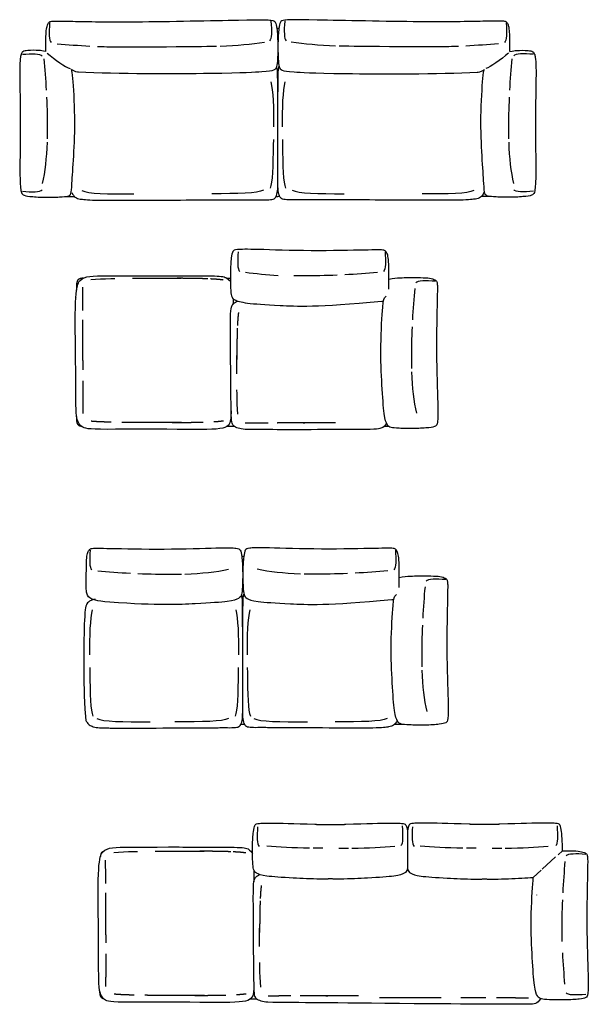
# Model space of a CAD drawing. Header units: millimetres. Extents: x -175 to 550, y -219 to 1321.
# Tile 11 of 11: x 166 to 550, y 655 to 1320. Entities that reach past the tile are written whole.
import ezdxf

# ---------------------------------------------------------------- set-up
doc = ezdxf.new("R2010")
doc.units = ezdxf.units.MM
doc.layers.get('0').update_dxf_attribs({"true_color": 0x000000})

msp = doc.modelspace()

# ---------------------------------------------------------------- linework, layer by layer
at = {"linetype": 'Continuous'}
for p, q in [((214.59, 1144.21), (217.76, 1144.45)), ((217.76, 1144.45), (221.07, 1144.62)), ((221.07, 1144.62), (224.51, 1144.74)), ((224.51, 1144.74), (228.04, 1144.83)), ((228.04, 1144.83), (230.7, 1144.88)), ((209.1, 1135.19), (209.09, 1138.98)), ((209.13, 1131.39), (209.1, 1135.19)), ((209.14, 1127.59), (209.13, 1131.39)), ((209.16, 1123.78), (209.14, 1127.59)), ((313.07, 1129.3), (313.78, 1129.64)), ((209.16, 1123.3), (209.16, 1123.78)), ((313.01, 1089.39), (313.01, 1092.96)), ((313.02, 1085.65), (313.01, 1089.39)), ((313.04, 1081.9), (313.02, 1085.65)), ((313.06, 1080.57), (313.04, 1081.9)), ((313.23, 1067.05), (313.18, 1069.76)), ((313.32, 1063.43), (313.23, 1067.05)), ((313.44, 1059.91), (313.32, 1063.43)), ((313.61, 1056.52), (313.44, 1059.91)), ((313.84, 1053.28), (313.61, 1056.52)), ((311.43, 1045.01), (306.56, 1045.01)), ((317.79, 957.17), (316.42, 957.17)), ((318.43, 843.63), (315.78, 843.63)), ((224.52, 748.22), (224.51, 752.01)), ((230.01, 757.25), (233.18, 757.48)), ((233.18, 757.48), (236.49, 757.65)), ((236.49, 757.65), (239.93, 757.78)), ((239.93, 757.78), (243.47, 757.87)), ((243.47, 757.87), (246.12, 757.92)), ((322.61, 758.03), (323.67, 758.03)), ((224.55, 744.43), (224.52, 748.22)), ((224.57, 740.62), (224.55, 744.43)), ((224.58, 736.82), (224.57, 740.62)), ((224.58, 736.34), (224.58, 736.82)), ((328.44, 702.43), (328.43, 706)), ((328.45, 698.68), (328.44, 702.43)), ((328.47, 694.94), (328.45, 698.68)), ((328.48, 693.6), (328.47, 694.94)), ((328.65, 680.08), (328.6, 682.8)), ((328.74, 676.47), (328.65, 680.08)), ((328.86, 672.95), (328.74, 676.47)), ((329.03, 669.56), (328.86, 672.95)), ((329.26, 666.31), (329.03, 669.56)), ((223.32, 658.25), (223.11, 658.32)), ((326.85, 658.05), (321.98, 658.05))]:
    msp.add_line(p, q, dxfattribs=at)
for points in [[(209.33, 1145.03), (209.05, 1145.03), (208.94, 1145.02), (208.82, 1145.02), (208.71, 1145.01), (208.59, 1145.01), (208.47, 1145), (208.35, 1144.99), (208.22, 1144.97), (208.1, 1144.96), (207.98, 1144.94), (207.85, 1144.92), (207.72, 1144.89), (207.6, 1144.86), (207.47, 1144.83), (207.35, 1144.8), (207.35, 1144.8), (207.22, 1144.76), (207.1, 1144.72), (206.98, 1144.68), (206.86, 1144.63), (206.74, 1144.58), (206.62, 1144.52), (206.51, 1144.46), (206.4, 1144.39), (206.29, 1144.33), (206.19, 1144.25), (206.09, 1144.18), (205.99, 1144.09), (205.9, 1144.01)], [(310.52, 1131.34), (310.52, 1127.53)], [(204.87, 1051.73), (204.87, 1051.67), (204.87, 1051.53), (204.87, 1051.39), (204.87, 1051.25), (204.87, 1051.13), (204.87, 1051.01), (204.87, 1051.01), (204.87, 1050.9), (204.87, 1050.8), (204.87, 1050.7), (204.87, 1050.6), (204.87, 1050.51), (204.87, 1050.42), (204.87, 1050.34), (204.87, 1050.25), (204.87, 1050.17), (204.87, 1050.08), (204.87, 1049.99), (204.87, 1049.91), (204.87, 1049.82), (204.87, 1049.73), (204.87, 1049.63), (204.87, 1049.53), (204.87, 1049.43), (204.88, 1049.32), (204.88, 1049.21), (204.88, 1049.1), (204.89, 1048.99), (204.89, 1048.87), (204.9, 1048.75), (204.91, 1048.63), (204.92, 1048.51), (204.93, 1048.39), (204.95, 1048.26), (204.97, 1048.14), (204.99, 1048.02), (205.01, 1047.89), (205.04, 1047.76), (205.07, 1047.64), (205.11, 1047.51), (205.11, 1047.51), (205.15, 1047.39), (205.19, 1047.27), (205.23, 1047.14), (205.28, 1047.02), (205.33, 1046.91), (205.39, 1046.79), (205.45, 1046.68), (205.51, 1046.57), (205.58, 1046.46), (205.65, 1046.35), (205.73, 1046.25), (205.81, 1046.16), (205.9, 1046.07), (205.99, 1045.98), (206.09, 1045.9), (206.19, 1045.82), (206.29, 1045.75), (206.4, 1045.68), (206.51, 1045.62), (206.62, 1045.56), (206.74, 1045.5), (206.86, 1045.45), (208.41, 1044.82)], [(428.33, 771.49), (428.33, 746.38)], [(532.99, 758.39), (530.07, 755.71)], [(528.38, 754.17), (519.33, 745.87)], [(324.61, 745.34), (324.61, 737.44)], [(518.65, 745.25), (513.31, 740.35)], [(223.11, 658.32), (222.98, 658.36), (222.86, 658.4), (222.74, 658.45), (222.62, 658.5), (222.51, 658.56), (222.39, 658.62), (222.28, 658.68), (222.17, 658.75), (222.07, 658.82), (221.97, 658.9), (221.87, 658.98), (221.78, 659.07), (221.7, 659.16), (221.61, 659.26), (221.54, 659.36), (221.46, 659.46), (221.4, 659.57), (221.33, 659.68), (221.27, 659.79), (221.21, 659.91), (221.16, 660.03), (221.11, 660.15), (221.07, 660.27), (221.03, 660.39), (220.99, 660.52), (220.99, 660.52), (220.96, 660.64), (220.93, 660.77), (220.9, 660.89), (220.87, 661.02), (220.85, 661.14), (220.83, 661.27), (220.82, 661.39), (220.64, 662.98)]]:
    msp.add_lwpolyline(points, dxfattribs=at)
msp.add_arc((223.84, 754.87), 2.95, 115.2597, 189.33346, dxfattribs=at)
for points, degree, knots in [([(184.07, 1298.19), (184.1, 1307.6), (184.26, 1312.88), (185.33, 1316.88), (186.57, 1318.3), (188.12, 1318.77), (194.92, 1318.78), (237.03, 1317.79), (327.7, 1319.79), (337.49, 1319.45), (339.21, 1318.37), (340.23, 1314.54), (340.9, 1304.17), (340.64, 1292.22), (340.15, 1287.56), (338.61, 1285.31), (332.37, 1284.54), (311.29, 1283.18), (232.31, 1282.81), (205.95, 1284.3), (203.33, 1284.39), (201.38, 1286.05)], 3, [41.589389, 41.589389, 41.589389, 41.589389, 266.203244, 399.304867, 532.406489, 665.508111, 798.609733, 931.711355, 1064.812978, 1197.9146, 1331.016222, 1464.117844, 1597.219466, 1730.321089, 1863.422711, 1996.524333, 2129.625955, 2262.727577, 2395.8292, 2395.8292, 2396.805288, 2396.805288, 2396.805288, 2396.805288]), ([(497.56, 1298.19), (497.53, 1307.6), (497.37, 1312.88), (496.31, 1316.88), (495.06, 1318.3), (493.51, 1318.77), (486.71, 1318.78), (444.6, 1317.79), (353.93, 1319.79), (344.15, 1319.45), (342.42, 1318.37), (341.41, 1314.54), (340.73, 1304.17), (341, 1292.22), (341.48, 1287.56), (343.02, 1285.31), (349.26, 1284.54), (370.35, 1283.18), (449.33, 1282.81), (475.69, 1284.3), (478.31, 1284.39), (480.26, 1286.05)], 3, [41.589389, 41.589389, 41.589389, 41.589389, 266.203244, 399.304867, 532.406489, 665.508111, 798.609733, 931.711355, 1064.812978, 1197.9146, 1331.016222, 1464.117844, 1597.219466, 1730.321089, 1863.422711, 1996.524333, 2129.625955, 2262.727577, 2395.8292, 2395.8292, 2396.805288, 2396.805288, 2396.805288, 2396.805288]), ([(184.07, 1298.19), (181.76, 1298.7), (177.97, 1299.04), (173.04, 1299.08), (168.16, 1298.28), (167.49, 1296.42), (167.02, 1294.94), (166.18, 1287.62), (167.18, 1249.68), (166.3, 1212.91), (167.32, 1202.89), (168.4, 1201.25), (172.22, 1200.28), (182.6, 1199.64), (194.55, 1199.89), (199.21, 1200.35), (201.46, 1201.82), (201.52, 1206.76), (202.96, 1226.53), (204.21, 1253.46), (202.37, 1281.41), (201.95, 1285.03), (201.38, 1286.05)], 3, [33.725136, 33.725136, 33.725136, 33.725136, 133.101622, 399.304867, 532.406489, 665.508111, 798.609733, 931.711355, 1064.812978, 1197.9146, 1331.016222, 1464.117844, 1597.219466, 1730.321089, 1863.422711, 1996.524333, 2129.625955, 2262.727577, 2395.8292, 2528.930822, 2662.032444, 2750.383283, 2750.383283, 2750.383283, 2750.383283]), ([(218.94, 1301.66), (226.93, 1301.33), (237.21, 1301.11), (297.36, 1301.74), (299.41, 1301.78)], 3, [197.188766, 197.188766, 197.188766, 197.188766, 367.209493, 418.458872, 418.458872, 418.458872, 418.458872]), ([(462.69, 1301.66), (454.7, 1301.33), (444.42, 1301.11), (384.27, 1301.74), (382.23, 1301.78)], 3, [197.188766, 197.188766, 197.188766, 197.188766, 367.209493, 418.458872, 418.458872, 418.458872, 418.458872]), ([(497.56, 1298.19), (499.88, 1298.7), (503.67, 1299.04), (508.59, 1299.08), (513.48, 1298.28), (514.15, 1296.42), (514.61, 1294.94), (515.45, 1287.62), (514.45, 1249.68), (515.33, 1212.91), (514.31, 1202.89), (513.24, 1201.25), (509.41, 1200.28), (499.03, 1199.64), (487.08, 1199.89), (482.43, 1200.35), (480.17, 1201.82), (480.11, 1206.76), (478.68, 1226.53), (477.43, 1253.46), (479.27, 1281.41), (479.68, 1285.03), (480.26, 1286.05)], 3, [33.725136, 33.725136, 33.725136, 33.725136, 133.101622, 399.304867, 532.406489, 665.508111, 798.609733, 931.711355, 1064.812978, 1197.9146, 1331.016222, 1464.117844, 1597.219466, 1730.321089, 1863.422711, 1996.524333, 2129.625955, 2262.727577, 2395.8292, 2528.930822, 2662.032444, 2750.383283, 2750.383283, 2750.383283, 2750.383283]), ([(201.65, 1202.86), (202.13, 1201.53), (204.33, 1199.22), (206.62, 1198.63), (213.7, 1197.6), (246.81, 1197.87), (319.54, 1197.94), (330.16, 1198.21), (337.54, 1197.78), (339.67, 1200.03), (340.85, 1204.04), (340.69, 1209.71), (340.92, 1219.96), (340.72, 1281.01), (340.62, 1285.56), (340.1, 1287.93), (340.04, 1288.19)], 3, [11.989321, 11.989321, 11.989321, 11.989321, 94.494417, 188.988834, 283.483252, 377.977669, 472.472086, 566.966503, 755.955337, 850.449755, 974.989692, 1110.084738, 1245.179784, 1380.27483, 1515.369876, 1532.436328, 1532.436328, 1532.436328, 1532.436328]), ([(479.99, 1202.86), (479.51, 1201.53), (477.3, 1199.22), (475.01, 1198.63), (467.94, 1197.6), (434.82, 1197.87), (362.09, 1197.94), (351.48, 1198.21), (344.09, 1197.78), (341.97, 1200.03), (340.78, 1204.04), (340.95, 1209.71), (340.72, 1219.96), (340.92, 1281.01), (341.02, 1285.56), (341.53, 1287.93), (341.6, 1288.19)], 3, [11.989321, 11.989321, 11.989321, 11.989321, 94.494417, 188.988834, 283.483252, 377.977669, 472.472086, 566.966503, 755.955337, 850.449755, 974.989692, 1110.084738, 1245.179784, 1380.27483, 1515.369876, 1532.436328, 1532.436328, 1532.436328, 1532.436328]), ([(184.6, 1267.28), (184.94, 1259.66), (185.15, 1249.85), (185.03, 1241.19), (184.98, 1239.24)], 3, [197.188766, 197.188766, 197.188766, 197.188766, 367.209493, 418.458872, 418.458872, 418.458872, 418.458872]), ([(497.03, 1267.28), (496.7, 1259.66), (496.48, 1249.85), (496.6, 1241.19), (496.65, 1239.24)], 3, [197.188766, 197.188766, 197.188766, 197.188766, 367.209493, 418.458872, 418.458872, 418.458872, 418.458872]), ([(337.77, 1238.71), (337.76, 1237.89), (337.46, 1220.14), (337.3, 1209.98), (335.61, 1205.8)], 3, [329.137459, 329.137459, 329.137459, 329.137459, 345.660777, 691.321553, 691.321553, 691.321553, 691.321553]), ([(343.87, 1238.71), (343.88, 1237.89), (344.18, 1220.14), (344.34, 1209.98), (346.03, 1205.8)], 3, [329.137459, 329.137459, 329.137459, 329.137459, 345.660777, 691.321553, 691.321553, 691.321553, 691.321553]), ([(415.82, 1137.74), (415.81, 1151.78), (415.71, 1157.98), (414.56, 1162.32), (413.31, 1163.74), (411.76, 1164.21), (404.96, 1164.22), (362.85, 1163.23), (323.26, 1164.73), (312.03, 1164.56), (310.31, 1163.49), (309.3, 1159.66), (308.62, 1149.28), (308.88, 1137.33), (309.37, 1132.68), (310.91, 1130.42), (318.09, 1128.17), (338.8, 1126.73), (367.03, 1125.49), (410.93, 1129.52), (411.34, 1129.56), (411.74, 1129.6), (412.15, 1129.63)], 3, [0, 0, 0, 0, 266.203244, 399.304867, 532.406489, 665.508111, 798.609733, 931.711355, 1064.812978, 1197.9146, 1331.016222, 1464.117844, 1597.219466, 1730.321089, 1863.422711, 1996.524333, 2129.625955, 2262.727577, 2395.8292, 2395.8292, 2395.8292, 2397.05811, 2397.05811, 2397.05811, 2397.05811]), ([(309.27, 1055.57), (309.23, 1054.72), (309.19, 1053.88), (309.15, 1053.03), (309.05, 1050.75), (308.16, 1042.42), (304.67, 1042.59), (261.58, 1043.06), (237.69, 1043.05), (215.06, 1042.87), (208.1, 1043.57), (204.48, 1050.04), (204.29, 1056.53), (204.25, 1096.18), (203.36, 1137.42), (207.45, 1146.85), (215.38, 1146.61), (228.31, 1146.61), (257.75, 1146.79), (292.79, 1146.31), (301.46, 1147.21), (305.47, 1145.6), (307.03, 1145.1), (308.78, 1143.01)], 3, [-14.402699, -14.402699, -14.402699, -14.402699, -14.185341, -14.185341, -14.185341, -13.597039, -4.695297, -4.695297, -3.695297, 4.304703, 51.832782, 97.360862, 161.221173, 161.221173, 161.221173, 225.081484, 318.137643, 326.137643, 327.137643, 327.137643, 336.039385, 336.039385, 336.378819, 336.378819, 336.378819, 336.378819]), ([(205.9, 1144.01), (205.86, 1143.96), (205.81, 1143.92), (205.77, 1143.87), (205.73, 1143.82), (205.69, 1143.77), (205.65, 1143.72), (205.62, 1143.67), (205.58, 1143.62), (205.55, 1143.56), (205.51, 1143.51), (205.48, 1143.45), (205.45, 1143.4), (205.42, 1143.34), (205.39, 1143.29), (205.36, 1143.23), (205.33, 1143.17), (205.31, 1143.11), (205.28, 1143.05), (205.26, 1142.99), (205.23, 1142.93), (205.21, 1142.87), (205.19, 1142.81), (205.17, 1142.75), (205.15, 1142.69), (205.13, 1142.62), (205.11, 1142.56), (205.09, 1142.5), (205.07, 1142.44), (205.06, 1142.37), (205.04, 1142.31), (205.03, 1142.25), (205.01, 1142.19), (205, 1142.12), (204.99, 1142.06), (204.98, 1142), (204.97, 1141.93), (204.96, 1141.87), (204.95, 1141.81), (204.94, 1141.75), (204.93, 1141.69), (204.93, 1141.62), (204.92, 1141.56), (204.92, 1141.5), (204.91, 1141.44), (204.9, 1141.38), (204.9, 1141.32), (204.9, 1141.26), (204.89, 1141.2), (204.89, 1141.15), (204.89, 1141.09), (204.88, 1141.03), (204.88, 1140.97), (204.88, 1140.92), (204.88, 1140.86), (204.88, 1140.81), (204.88, 1140.75), (204.87, 1140.7), (204.87, 1140.65), (204.87, 1140.6), (204.87, 1140.54), (204.87, 1140.5), (204.87, 1140.45), (204.87, 1140.4), (204.87, 1140.35), (204.87, 1140.3), (204.87, 1140.26), (204.87, 1140.21), (204.87, 1140.17), (204.87, 1140.12), (204.87, 1140.08), (204.87, 1140.04), (204.87, 1139.99), (204.87, 1139.95), (204.87, 1139.91), (204.87, 1139.87), (204.87, 1139.83), (204.87, 1139.78), (204.87, 1139.74), (204.87, 1139.7), (204.87, 1139.65), (204.87, 1139.61), (204.87, 1139.56), (204.87, 1139.52), (204.87, 1139.47), (204.87, 1139.42), (204.87, 1139.38), (204.87, 1139.33), (204.87, 1139.28), (204.87, 1139.22), (204.87, 1139.17), (204.87, 1139.12), (204.87, 1139.06), (204.87, 1139), (204.87, 1138.94), (204.87, 1138.88), (204.87, 1138.82), (204.87, 1138.75), (204.87, 1138.69), (204.87, 1138.62), (204.87, 1138.55), (204.87, 1138.47), (204.87, 1138.4), (204.87, 1138.32), (204.87, 1138.25), (204.87, 1138.16), (204.87, 1138.08), (204.87, 1138), (204.87, 1137.92), (204.87, 1137.83), (204.87, 1137.74), (204.87, 1137.65), (204.87, 1137.56), (204.87, 1137.47), (204.87, 1137.37), (204.87, 1137.28), (204.87, 1137.18), (204.87, 1137.09), (204.87, 1137)], 2, [488, 488, 488, 489.032843, 489.032843, 490.065686, 490.065686, 491.098529, 491.098529, 492.131372, 492.131372, 493.164216, 493.164216, 494.197059, 494.197059, 495.229902, 495.229902, 496.262745, 496.262745, 497.295588, 497.295588, 498.328431, 498.328431, 499.361274, 499.361274, 500.394117, 500.394117, 502.459804, 502.459804, 503.492647, 503.492647, 504.52549, 504.52549, 505.558333, 505.558333, 506.591176, 506.591176, 507.624019, 507.624019, 508.656862, 508.656862, 509.689706, 509.689706, 510.722549, 510.722549, 511.755392, 511.755392, 512.788235, 512.788235, 513.821078, 513.821078, 514.853921, 514.853921, 515.886764, 515.886764, 516.919607, 516.919607, 517.952451, 517.952451, 518.985294, 518.985294, 520.018137, 520.018137, 521.05098, 521.05098, 522.083823, 522.083823, 523.116666, 523.116666, 524.149509, 524.149509, 525.182352, 525.182352, 526.215196, 526.215196, 527.248039, 527.248039, 528.280882, 528.280882, 529.313725, 529.313725, 530.346568, 530.346568, 531.379411, 531.379411, 532.412254, 532.412254, 533.445097, 533.445097, 534.47794, 534.47794, 535.510784, 535.510784, 537.57647, 537.57647, 538.609313, 538.609313, 539.642156, 539.642156, 540.674999, 540.674999, 541.707842, 541.707842, 542.740685, 542.740685, 543.773529, 543.773529, 544.806372, 544.806372, 545.839215, 545.839215, 546.872058, 546.872058, 547.904901, 547.904901, 548.937744, 548.937744, 549.970587, 549.970587, 550.895551, 550.895551, 550.895551]), ([(205.05, 1147.24), (205.05, 1147.24), (205.05, 1147.24), (205.05, 1147.24), (205.05, 1147.24)], 2, [22, 22, 22, 23, 23, 23.917996, 23.917996, 23.917996]), ([(380.94, 1147.1), (372.95, 1146.77), (362.67, 1146.55), (353.6, 1146.67), (351.56, 1146.72)], 3, [197.188766, 197.188766, 197.188766, 197.188766, 367.209493, 418.458872, 418.458872, 418.458872, 418.458872]), ([(415.81, 1144.42), (418.86, 1145.13), (422.8, 1145.5), (436.13, 1145.5), (442.32, 1145.4), (446.67, 1144.3), (448.09, 1143.11), (448.56, 1141.63), (448.57, 1135.14), (447.58, 1094.96), (449.08, 1056), (448.73, 1046.66), (447.66, 1045.02), (443.83, 1044.05), (433.45, 1043.41), (421.5, 1043.66), (416.85, 1044.12), (414.59, 1045.59), (412.52, 1051.06), (411.08, 1072), (409.84, 1098.94), (411.91, 1130.41), (412.22, 1131.4), (413.93, 1132.98)], 3, [20.210341, 20.210341, 20.210341, 20.210341, 133.101622, 266.203244, 399.304867, 532.406489, 665.508111, 798.609733, 931.711355, 1064.812978, 1197.9146, 1331.016222, 1464.117844, 1597.219466, 1730.321089, 1863.422711, 1996.524333, 2129.625955, 2262.727577, 2395.8292, 2528.930822, 2662.032444, 2795.134066, 2795.134066, 2795.134066, 2795.134066]), ([(204.87, 1132.15), (204.88, 1132.15), (204.9, 1132.15), (204.9, 1132.15), (204.91, 1132.15), (204.91, 1132.15), (204.92, 1132.15)], 2, [0, 0, 0, 5.774212, 5.774212, 9.623687, 9.623687, 11.548424, 11.548424, 11.548424]), ([(318.72, 1042.97), (316.81, 1043.01), (313.81, 1043.72), (311.24, 1044.82), (309.52, 1047.19), (309.16, 1052.94), (308.75, 1119.21), (308.7, 1124.63), (310.15, 1127.21), (311.26, 1128.28), (311.72, 1128.64), (313.07, 1129.3)], 3, [490.378868, 490.378868, 490.378868, 490.378868, 535.906947, 581.435026, 602.092344, 626.963105, 626.963105, 646.864848, 655.116698, 655.116698, 659.704267, 659.704267, 659.704267, 659.704267]), ([(310.96, 1128.3), (310.96, 1128.3), (310.96, 1128.3), (310.96, 1128.3), (310.96, 1128.3)], 2, [22, 22, 22, 23, 23, 23.917996, 23.917996, 23.917996]), ([(311.05, 1128.4), (311.05, 1128.4), (311.05, 1128.4), (311.05, 1128.4), (311.05, 1128.4)], 2, [-971.25502, -971.25502, -971.25502, -970.510041, -970.510041, -969.765061, -969.765061, -969.765061]), ([(209.4, 1083.22), (209.4, 1083.64), (209.4, 1084.07), (209.4, 1085.98), (209.41, 1087.89), (209.3, 1088.73), (209.2, 1089.57), (209.19, 1093.34), (209.19, 1097.11), (209.19, 1099.02), (209.2, 1100.93), (209.2, 1102.85), (209.2, 1104.76), (209.2, 1106.67), (209.2, 1108.58), (209.19, 1110.48), (209.19, 1112.39), (209.19, 1114.29), (209.18, 1116.19), (209.18, 1116.61), (209.18, 1117.02)], 2, [273.773573, 273.773573, 273.773573, 275.49073, 275.49073, 283.16259, 283.16259, 290.834449, 290.834449, 306.695447, 306.695447, 314.367306, 314.367306, 322.039166, 322.039166, 329.711025, 329.711025, 337.382885, 337.382885, 345.054744, 345.054744, 346.721647, 346.721647, 346.721647]), ([(431.45, 1112.22), (431.12, 1104.59), (430.9, 1094.78), (431.02, 1086.12), (431.07, 1084.17)], 3, [197.188766, 197.188766, 197.188766, 197.188766, 367.209493, 418.458872, 418.458872, 418.458872, 418.458872]), ([(204.99, 1045.21), (204.99, 1045.21), (204.99, 1045.21), (204.99, 1045.21), (204.99, 1045.21)], 2, [-971.25502, -971.25502, -971.25502, -970.510041, -970.510041, -969.765061, -969.765061, -969.765061]), ([(205.08, 1045.12), (205.08, 1045.12), (205.08, 1045.12), (205.08, 1045.12), (205.08, 1045.12)], 2, [22, 22, 22, 23, 23, 23.917996, 23.917996, 23.917996]), ([(269.37, 1047.61), (271.16, 1047.61), (272.95, 1047.62), (274.78, 1047.64), (276.61, 1047.65), (278.43, 1047.67), (280.25, 1047.69), (282.06, 1047.72), (283.87, 1047.75), (285.67, 1047.78), (287.46, 1047.82), (288.91, 1047.85), (290.35, 1047.89)], 2, [76.117011, 76.117011, 76.117011, 83.636637, 83.636637, 91.308496, 91.308496, 98.980356, 98.980356, 106.652215, 106.652215, 114.324075, 114.324075, 120.583516, 120.583516, 120.583516]), ([(414.2, 1047.02), (414.19, 1046.99), (413.15, 1045.13), (411.24, 1043.53), (406.21, 1042.79), (388.33, 1042.91), (374.28, 1042.91), (352.18, 1042.63), (335.62, 1042.75), (318.72, 1042.97)], 3, [388.996339, 388.996339, 388.996339, 388.996339, 389.819315, 435.347394, 480.875473, 480.875473, 485.62717, 485.62717, 490.378868, 490.378868, 490.378868, 490.378868]), ([(379.81, 1047.29), (369.83, 1047.29), (359.85, 1047.29), (357.98, 1047.29), (356.1, 1047.29), (354.23, 1047.29), (352.36, 1047.29), (350.49, 1047.29), (348.61, 1047.29), (346.75, 1047.29), (344.88, 1047.28), (343.02, 1047.28), (341.16, 1047.28), (340.75, 1047.28), (340.35, 1047.27)], 2, [305.913195, 305.913195, 305.913195, 306.695447, 306.695447, 314.367306, 314.367306, 322.039166, 322.039166, 329.711025, 329.711025, 337.382885, 337.382885, 345.054744, 345.054744, 346.721647, 346.721647, 346.721647]), ([(412.76, 1045.04), (412.91, 1045.04), (413.07, 1045.04), (413.43, 1045.04), (413.8, 1045.04), (414.09, 1045.04), (414.38, 1045.04), (414.61, 1045.04), (414.84, 1045.04), (415.02, 1045.04), (415.2, 1045.04), (415.35, 1045.04), (415.49, 1045.04), (415.58, 1045.04), (415.67, 1045.04)], 2, [859.645611, 859.645611, 859.645611, 860, 860, 861, 861, 862, 862, 863, 863, 864, 864, 865, 865, 865.694681, 865.694681, 865.694681]), ([(310.87, 1042.43), (310.87, 1042.43), (310.87, 1042.43), (310.87, 1042.43), (310.87, 1042.43)], 2, [22, 22, 22, 23, 23, 23.917996, 23.917996, 23.917996]), ([(414.14, 1043.94), (414.14, 1043.94), (414.14, 1043.94), (414.14, 1043.94), (414.14, 1043.94)], 2, [-971.25502, -971.25502, -971.25502, -970.510041, -970.510041, -969.765061, -969.765061, -969.765061]), ([(414.23, 1044.02), (414.23, 1044.02), (414.23, 1044.02), (414.23, 1044.02), (414.23, 1044.02)], 2, [22, 22, 22, 23, 23, 23.917996, 23.917996, 23.917996]), ([(211.43, 936.23), (211.44, 950.28), (211.54, 956.47), (212.69, 960.82), (213.94, 962.24), (215.49, 962.7), (222.29, 962.72), (264.4, 961.72), (303.99, 963.22), (313.78, 962.88), (315.5, 961.8), (316.52, 957.97), (317.19, 947.6), (316.93, 935.64), (316.44, 930.99), (314.9, 928.74), (309.17, 926.66), (288.45, 925.23), (260.23, 923.98), (227.29, 926.19)], 3, [22.280178, 22.280178, 22.280178, 22.280178, 288.483423, 421.585045, 554.686667, 687.788289, 820.889911, 953.991534, 1087.093156, 1220.194778, 1353.2964, 1486.398022, 1619.499645, 1752.601267, 1885.702889, 2018.804511, 2151.906133, 2285.007756, 2419.338288, 2419.338288, 2419.338288, 2419.338288]), ([(422.78, 936.23), (422.78, 950.28), (422.68, 956.47), (421.52, 960.82), (420.28, 962.24), (418.73, 962.7), (411.92, 962.72), (369.82, 961.72), (330.22, 963.22), (320.44, 962.88), (318.71, 961.8), (317.7, 957.97), (317.02, 947.6), (317.29, 935.64), (317.77, 930.99), (319.31, 928.74), (325.05, 926.66), (345.77, 925.23), (373.99, 923.98), (417.89, 928.02), (418.3, 928.05), (418.7, 928.09), (419.11, 928.13)], 3, [0, 0, 0, 0, 266.203244, 399.304867, 532.406489, 665.508111, 798.609733, 931.711355, 1064.812978, 1197.9146, 1331.016222, 1464.117844, 1597.219466, 1730.321089, 1863.422711, 1996.524333, 2129.625955, 2262.727577, 2395.8292, 2395.8292, 2395.8292, 2397.05811, 2397.05811, 2397.05811, 2397.05811]), ([(246.31, 945.6), (254.3, 945.26), (264.58, 945.04), (273.65, 945.17), (275.7, 945.21)], 3, [197.188766, 197.188766, 197.188766, 197.188766, 367.209493, 418.458872, 418.458872, 418.458872, 418.458872]), ([(387.9, 945.6), (379.92, 945.26), (369.64, 945.04), (360.56, 945.17), (358.52, 945.21)], 3, [197.188766, 197.188766, 197.188766, 197.188766, 367.209493, 418.458872, 418.458872, 418.458872, 418.458872]), ([(422.77, 942.91), (425.83, 943.63), (429.76, 944), (443.09, 943.99), (449.29, 943.9), (453.63, 942.79), (455.05, 941.61), (455.52, 940.13), (455.53, 933.64), (454.54, 893.45), (456.04, 855.67), (455.69, 846.32), (454.62, 844.68), (450.79, 843.71), (440.41, 843.07), (428.46, 843.32), (423.81, 843.78), (421.55, 845.25), (419.48, 850.73), (418.04, 870.5), (416.8, 897.43), (418.87, 928.91), (419.19, 929.9), (420.89, 931.47)], 3, [20.210341, 20.210341, 20.210341, 20.210341, 133.101622, 266.203244, 399.304867, 532.406489, 665.508111, 798.609733, 931.711355, 1064.812978, 1197.9146, 1331.016222, 1464.117844, 1597.219466, 1730.321089, 1863.422711, 1996.524333, 2129.625955, 2262.727577, 2395.8292, 2528.930822, 2662.032444, 2795.134066, 2795.134066, 2795.134066, 2795.134066]), ([(217.41, 928.36), (213.76, 927.3), (212.07, 925.8), (210.91, 923.19), (210.15, 916.4), (209.6, 893.59), (209.89, 861.96), (210.92, 847.42), (211.19, 846.2), (212.9, 843.67), (215.02, 842.39), (218.82, 841.39), (222.14, 841.31), (226.33, 841.29), (233.46, 841.11), (258.01, 841.3), (295.83, 841.37), (306.45, 841.64), (313.83, 841.21), (315.96, 843.45), (317.14, 847.47), (316.98, 853.14), (317.21, 863.39), (317.01, 924.44), (316.91, 928.99), (316.39, 931.35), (316.33, 931.62)], 3, [0, 0, 0, 0, 9.493608, 18.987215, 28.480823, 37.97443, 47.468038, 56.961646, 66.455253, 75.948861, 85.442469, 94.936076, 102.821605, 102.821605, 117.302959, 211.797376, 306.291794, 400.786211, 589.775046, 684.269463, 808.809401, 943.904447, 1078.999494, 1214.09454, 1349.189586, 1366.256039, 1366.256039, 1366.256039, 1366.256039]), ([(421.37, 846.29), (420.89, 844.96), (418.68, 842.65), (416.39, 842.06), (409.32, 841.03), (376.2, 841.3), (338.38, 841.37), (327.77, 841.64), (320.38, 841.21), (318.26, 843.45), (317.07, 847.47), (317.24, 853.14), (317.01, 863.39), (317.21, 924.44), (317.31, 928.99), (317.82, 931.35), (317.89, 931.62)], 3, [11.989321, 11.989321, 11.989321, 11.989321, 94.494417, 188.988834, 283.483252, 377.977669, 472.472086, 566.966503, 755.955337, 850.449755, 974.989692, 1110.084738, 1245.179784, 1380.27483, 1515.369876, 1532.436328, 1532.436328, 1532.436328, 1532.436328]), ([(438.41, 910.71), (438.08, 903.09), (437.86, 893.28), (437.98, 884.62), (438.03, 882.67)], 3, [197.188766, 197.188766, 197.188766, 197.188766, 367.209493, 418.458872, 418.458872, 418.458872, 418.458872]), ([(213.77, 882.14), (213.78, 881.32), (214.08, 863.57), (214.24, 853.41), (215.93, 849.23)], 3, [329.137459, 329.137459, 329.137459, 329.137459, 345.660777, 691.321553, 691.321553, 691.321553, 691.321553]), ([(314.06, 882.14), (314.05, 881.32), (313.75, 863.57), (313.59, 853.41), (311.89, 849.23)], 3, [329.137459, 329.137459, 329.137459, 329.137459, 345.660777, 691.321553, 691.321553, 691.321553, 691.321553]), ([(320.15, 882.14), (320.17, 881.32), (320.47, 863.57), (320.63, 853.41), (322.32, 849.23)], 3, [329.137459, 329.137459, 329.137459, 329.137459, 345.660777, 691.321553, 691.321553, 691.321553, 691.321553]), ([(369.47, 739.25), (363.44, 739.24), (347.52, 740.02), (331.43, 741.14), (325.79, 743.2), (324.28, 745.43), (323.8, 750.04), (323.54, 761.88), (324.2, 772.16), (325.2, 775.95), (326.9, 777.02), (336.53, 777.36), (365.89, 776.24)], 3, [1462.450824, 1462.450824, 1462.450824, 1462.450824, 1557.04991, 1690.151532, 1823.253154, 1956.354776, 2089.456399, 2222.558021, 2355.659643, 2488.761265, 2621.862887, 2922.901647, 2922.901647, 2922.901647, 2922.901647]), ([(386.75, 776.24), (416.12, 777.36), (425.75, 777.02), (427.42, 775.97), (428.07, 773.57), (428.33, 771.49)], 3, [2923.901647, 2923.901647, 2923.901647, 2923.901647, 3224.940407, 3358.04203, 3483.21031, 3483.21031, 3483.21031, 3483.21031]), ([(469.92, 776.24), (440.55, 777.36), (430.92, 777.02), (429.25, 775.97), (428.6, 773.57), (428.33, 771.49)], 3, [2923.901647, 2923.901647, 2923.901647, 2923.901647, 3224.940407, 3358.04203, 3483.21031, 3483.21031, 3483.21031, 3483.21031]), ([(532.99, 758.39), (533, 759.47), (532.97, 764.32), (532.46, 772.16), (531.47, 775.95), (529.77, 777.02), (520.14, 777.36), (490.77, 776.24)], 3, [2184.097289, 2184.097289, 2184.097289, 2184.097289, 2222.558021, 2355.659643, 2488.761265, 2621.862887, 2922.901647, 2922.901647, 2922.901647, 2922.901647]), ([(324.69, 668.61), (324.65, 667.76), (324.61, 666.92), (324.57, 666.07), (324.47, 663.78), (323.58, 655.45), (320.09, 655.63), (277.01, 656.1), (253.11, 656.08), (230.48, 655.9), (223.52, 656.61), (219.9, 663.08), (219.71, 669.56), (219.68, 709.22), (218.79, 751.56), (222.87, 761), (230.8, 760.76), (243.73, 760.75), (273.17, 760.94), (308.21, 760.45), (316.89, 761.36), (320.91, 759.49), (322.33, 758.77), (323.69, 756.56)], 3, [-14.402699, -14.402699, -14.402699, -14.402699, -14.185341, -14.185341, -14.185341, -13.597039, -4.695297, -4.695297, -3.695297, 4.304703, 51.832782, 97.360862, 161.221173, 161.221173, 161.221173, 225.081484, 318.137643, 326.137643, 327.137643, 327.137643, 336.039385, 336.039385, 336.424041, 336.424041, 336.424041, 336.424041]), ([(220.47, 760.28), (220.47, 760.28), (220.47, 760.28), (220.47, 760.28), (220.47, 760.28)], 2, [22, 22, 22, 23, 23, 23.917996, 23.917996, 23.917996]), ([(532.99, 758.39), (534.17, 758.39), (539.07, 758.38), (543.83, 758.3), (548.17, 757.2), (549.59, 756.01), (550.06, 754.54), (550.07, 748.04), (549.08, 707.86), (550.58, 670.07), (550.23, 660.73), (549.16, 659.09), (545.33, 658.12), (534.95, 657.48), (523, 657.73), (518.35, 658.19), (516.09, 659.66), (514.02, 665.13), (512.58, 684.91), (511.34, 711.84), (512.81, 734.3), (513.26, 739.76), (513.31, 740.35)], 3, [226.125803, 226.125803, 226.125803, 226.125803, 266.203244, 399.304867, 532.406489, 665.508111, 798.609733, 931.711355, 1064.812978, 1197.9146, 1331.016222, 1464.117844, 1597.219466, 1730.321089, 1863.422711, 1996.524333, 2129.625955, 2262.727577, 2395.8292, 2528.930822, 2662.032444, 2680.725741, 2680.725741, 2680.725741, 2680.725741]), ([(428.33, 746.38), (428.29, 746.18), (427.94, 744.8), (426.85, 743.2), (421.21, 741.14), (405.12, 740.02), (389.21, 739.24), (383.17, 739.25)], 3, [3870.12267, 3870.12267, 3870.12267, 3870.12267, 3890.448518, 4023.550141, 4156.651763, 4289.753385, 4384.352471, 4384.352471, 4384.352471, 4384.352471]), ([(428.33, 746.38), (428.38, 746.18), (428.73, 744.8), (429.81, 743.2), (435.46, 741.14), (451.54, 740.02), (467.46, 739.24), (473.49, 739.25)], 3, [3870.12267, 3870.12267, 3870.12267, 3870.12267, 3890.448518, 4023.550141, 4156.651763, 4289.753385, 4384.352471, 4384.352471, 4384.352471, 4384.352471]), ([(530.92, 748.52), (530.92, 748.52), (530.92, 748.52), (530.92, 748.52), (530.92, 748.52)], 2, [971.25502, 971.25502, 971.25502, 972, 972, 972.74498, 972.74498, 972.74498]), ([(531.01, 748.42), (531.01, 748.42), (531.01, 748.42), (531.01, 748.42), (531.01, 748.42)], 2, [22, 22, 22, 23, 23, 23.917996, 23.917996, 23.917996]), ([(518.24, 658.52), (518.2, 658.45), (517.15, 656.55), (515.21, 654.93), (512.09, 654.69), (510.18, 654.65), (492.51, 654.65), (478.45, 654.65), (367.6, 655.67), (351.04, 655.78), (334.15, 656), (332.24, 656.05), (329.23, 656.76), (326.66, 657.86), (324.94, 660.23), (324.59, 665.98), (324.17, 732.24), (324.13, 737.67), (325.57, 740.24), (326.68, 741.31), (327.15, 741.68), (328.5, 742.33)], 3, [388.174738, 388.174738, 388.174738, 388.174738, 389.819315, 435.347394, 480.875473, 480.875473, 480.875473, 485.62717, 485.62717, 490.378868, 490.378868, 490.378868, 535.906947, 581.435026, 602.092344, 626.963105, 626.963105, 646.864848, 655.116698, 655.116698, 659.704267, 659.704267, 659.704267, 659.704267]), ([(326.39, 741.34), (326.39, 741.34), (326.39, 741.34), (326.39, 741.34), (326.39, 741.34)], 2, [22, 22, 22, 23, 23, 23.917996, 23.917996, 23.917996]), ([(326.47, 741.43), (326.47, 741.43), (326.47, 741.43), (326.47, 741.43), (326.47, 741.43)], 2, [-971.25502, -971.25502, -971.25502, -970.510041, -970.510041, -969.765061, -969.765061, -969.765061]), ([(487.2, 739.25), (493.23, 739.24), (503.23, 739.73), (510.96, 740.19), (513.31, 740.35)], 3, [1462.450824, 1462.450824, 1462.450824, 1462.450824, 1557.04991, 1605.534943, 1605.534943, 1605.534943, 1605.534943]), ([(224.82, 696.25), (224.82, 696.68), (224.82, 697.1), (224.83, 699.02), (224.83, 700.93), (224.72, 701.77), (224.62, 702.61), (224.62, 706.38), (224.62, 710.15), (224.62, 712.06), (224.62, 713.97), (224.62, 715.88), (224.62, 717.79), (224.62, 719.71), (224.62, 721.62), (224.61, 723.52), (224.61, 725.43), (224.61, 727.33), (224.61, 729.23), (224.6, 729.64), (224.6, 730.05)], 2, [273.773573, 273.773573, 273.773573, 275.49073, 275.49073, 283.16259, 283.16259, 290.834449, 290.834449, 306.695447, 306.695447, 314.367306, 314.367306, 322.039166, 322.039166, 329.711025, 329.711025, 337.382885, 337.382885, 345.054744, 345.054744, 346.721647, 346.721647, 346.721647]), ([(532.95, 725.12), (532.62, 717.5), (532.4, 707.69), (532.52, 699.03), (532.57, 697.08)], 3, [197.188766, 197.188766, 197.188766, 197.188766, 367.209493, 418.458872, 418.458872, 418.458872, 418.458872]), ([(284.79, 660.64), (286.58, 660.65), (288.38, 660.66), (290.2, 660.68), (292.03, 660.69), (293.85, 660.71), (295.67, 660.73), (297.48, 660.76), (299.3, 660.78), (301.09, 660.82), (302.89, 660.85), (304.33, 660.89), (305.77, 660.93)], 2, [76.117011, 76.117011, 76.117011, 83.636637, 83.636637, 91.308496, 91.308496, 98.980356, 98.980356, 106.652215, 106.652215, 114.324075, 114.324075, 120.583516, 120.583516, 120.583516]), ([(395.24, 660.32), (385.25, 660.32), (375.27, 660.32), (373.4, 660.32), (371.53, 660.33), (369.65, 660.33), (367.78, 660.33), (365.91, 660.33), (364.04, 660.33), (362.17, 660.32), (360.31, 660.32), (358.44, 660.32), (356.58, 660.31), (356.18, 660.31), (355.77, 660.31)], 2, [305.913195, 305.913195, 305.913195, 306.695447, 306.695447, 314.367306, 314.367306, 322.039166, 322.039166, 329.711025, 329.711025, 337.382885, 337.382885, 345.054744, 345.054744, 346.721647, 346.721647, 346.721647]), ([(481.17, 658.97), (480.76, 658.97), (480.34, 658.97), (478.47, 658.97), (476.59, 658.97), (474.72, 658.97), (472.85, 658.97), (470.98, 658.97), (469.1, 658.97), (468.1, 658.97), (467.1, 658.97), (465.73, 658.97), (464.35, 658.97)], 2, [273.773573, 273.773573, 273.773573, 275.49073, 275.49073, 283.16259, 283.16259, 290.834449, 290.834449, 298.506309, 298.506309, 302.600878, 302.600878, 303.205205, 303.205205, 303.205205]), ([(220.41, 658.25), (220.41, 658.25), (220.41, 658.25), (220.41, 658.25), (220.41, 658.25)], 2, [-971.25502, -971.25502, -971.25502, -970.510041, -970.510041, -969.765061, -969.765061, -969.765061]), ([(220.5, 658.16), (220.5, 658.16), (220.5, 658.16), (220.5, 658.16), (220.5, 658.16)], 2, [22, 22, 22, 23, 23, 23.917996, 23.917996, 23.917996]), ([(326.29, 655.47), (326.29, 655.47), (326.29, 655.47), (326.29, 655.47), (326.29, 655.47)], 2, [22, 22, 22, 23, 23, 23.917996, 23.917996, 23.917996]), ([(518.12, 655.34), (518.12, 655.34), (518.12, 655.34), (518.12, 655.34), (518.12, 655.34)], 2, [-971.25502, -971.25502, -971.25502, -970.510041, -970.510041, -969.765061, -969.765061, -969.765061]), ([(518.21, 655.42), (518.21, 655.42), (518.21, 655.42), (518.21, 655.42), (518.21, 655.42)], 2, [22, 22, 22, 23, 23, 23.917996, 23.917996, 23.917996])]:
    msp.add_open_spline(points, degree=degree, knots=knots, dxfattribs=at)
for points, degree in [([(186.69, 1317.52), (186.15, 1310.99), (186.15, 1305.4), (187.73, 1304.23)], 3), ([(336.17, 1318.66), (336.71, 1312.13), (336.71, 1306.54), (335.14, 1305.37)], 3), ([(345.46, 1318.66), (344.92, 1312.13), (344.92, 1306.54), (346.5, 1305.37)], 3), ([(494.94, 1317.52), (495.48, 1310.99), (495.48, 1305.4), (493.91, 1304.23)], 3), ([(340.13, 1313.74), (340.48, 1313.74), (340.82, 1313.74)], 2), ([(341.5, 1313.74), (341.16, 1313.74), (340.82, 1313.74)], 2), ([(301.79, 1301.85), (313.3, 1302.21), (322.84, 1303.23), (331.85, 1304.39)], 3), ([(379.84, 1301.85), (368.33, 1302.21), (358.8, 1303.23), (349.79, 1304.39)], 3), ([(168.27, 1296.3), (174.8, 1296.82), (180.39, 1296.82), (181.56, 1295.31)], 3), ([(185.09, 1297.15), (190.24, 1292.58), (197.41, 1287.73), (200.44, 1286.61)], 3), ([(191.76, 1303.43), (198.76, 1302.8), (206.33, 1302.27), (213.93, 1301.89)], 3), ([(489.87, 1303.43), (482.87, 1302.8), (475.3, 1302.27), (467.7, 1301.89)], 3), ([(496.55, 1297.15), (491.4, 1292.58), (484.22, 1287.73), (481.19, 1286.61)], 3), ([(513.36, 1296.3), (506.83, 1296.82), (501.25, 1296.82), (500.07, 1295.31)], 3), ([(182.83, 1293.22), (183.47, 1286.54), (183.99, 1279.32), (184.37, 1272.06)], 3), ([(498.8, 1293.22), (498.17, 1286.54), (497.64, 1279.32), (497.26, 1272.06)], 3), ([(336.07, 1277.71), (337.63, 1272.06), (337.97, 1259.78), (337.94, 1247.31)], 3), ([(345.57, 1277.71), (344.01, 1272.06), (343.66, 1259.78), (343.69, 1247.31)], 3), ([(184.92, 1236.96), (184.56, 1225.98), (183.54, 1216.88), (181.67, 1208.96)], 3), ([(496.72, 1236.96), (497.08, 1225.98), (498.1, 1216.88), (499.96, 1208.96)], 3), ([(168.27, 1203.76), (174.8, 1203.25), (180.39, 1203.25), (181.56, 1204.75)], 3), ([(208.43, 1204.32), (212.56, 1202.01), (225.79, 1202.01), (243.46, 1202.01)], 3), ([(331.13, 1204.58), (327.02, 1202.25), (313.78, 1202.19), (296.11, 1202.12)], 3), ([(350.5, 1204.58), (354.62, 1202.25), (367.85, 1202.19), (385.52, 1202.12)], 3), ([(473.2, 1204.32), (469.08, 1202.01), (455.84, 1202.01), (438.17, 1202.01)], 3), ([(513.36, 1203.76), (506.83, 1203.25), (501.25, 1203.25), (500.07, 1204.75)], 3), ([(196.63, 1200.16), (200.11, 1200.16), (203.59, 1200.16)], 2), ([(339.49, 1200.2), (340.15, 1200.2), (340.82, 1200.2)], 2), ([(342.14, 1200.2), (341.48, 1200.2), (340.82, 1200.2)], 2), ([(485.01, 1200.16), (481.53, 1200.16), (478.05, 1200.16)], 2), ([(314, 1162.96), (313.46, 1156.43), (313.46, 1150.84), (315.03, 1149.67)], 3), ([(413.19, 1162.96), (413.73, 1156.43), (413.73, 1150.84), (412.16, 1149.67)], 3), ([(204.96, 1147.16), (204.96, 1147.16), (204.96, 1147.16)], 2), ([(204.96, 1147.16), (204.96, 1147.16), (204.96, 1147.16)], 2), ([(205.9, 1144.01), (205.9, 1144.01), (205.9, 1144.01)], 2), ([(205.9, 1144.01), (205.9, 1144.01), (205.9, 1144.01)], 2), ([(242.55, 1145.02), (255.47, 1145.03), (268.38, 1145.04)], 2), ([(268.38, 1145.04), (270.21, 1145.05), (272.04, 1145.05)], 2), ([(272.04, 1145.05), (273.78, 1145.06), (275.53, 1145.06)], 2), ([(276.4, 1144.99), (274.57, 1145.01), (272.75, 1145.02)], 2), ([(280.04, 1144.95), (278.22, 1144.97), (276.4, 1144.99)], 2), ([(283.67, 1144.9), (281.85, 1144.93), (280.04, 1144.95)], 2), ([(287.26, 1144.83), (285.46, 1144.87), (283.67, 1144.9)], 2), ([(290.79, 1144.74), (289.02, 1144.79), (287.26, 1144.83)], 2), ([(293.55, 1144.64), (292.17, 1144.69), (290.79, 1144.74)], 2), ([(297.54, 1144.45), (296.37, 1144.51), (295.21, 1144.57)], 2), ([(300.71, 1144.21), (299.13, 1144.33), (297.54, 1144.45)], 2), ([(303.83, 1143.85), (302.27, 1144.03), (300.71, 1144.21)], 2), ([(306.52, 1145.05), (307.64, 1145.05), (308.76, 1145.05)], 2), ([(318.86, 1149.05), (325.84, 1148.21), (333.39, 1147.47), (340.98, 1146.87)], 3), ([(408.12, 1148.87), (401.12, 1148.24), (393.56, 1147.71), (385.95, 1147.33)], 3), ([(433.22, 1138.16), (432.59, 1131.48), (432.06, 1124.26), (431.68, 1117)], 3), ([(447.31, 1143), (440.78, 1143.51), (435.19, 1143.51), (434.02, 1142.01)], 3), ([(313.84, 1118.74), (313.72, 1117.12), (313.61, 1115.49)], 2), ([(314.19, 1121.94), (314.02, 1120.34), (313.84, 1118.74)], 2), ([(313.42, 1111.41), (313.37, 1110), (313.32, 1108.59)], 2), ([(313.61, 1115.49), (313.55, 1114.3), (313.49, 1113.11)], 2), ([(313.23, 1104.97), (313.2, 1103.13), (313.16, 1101.29)], 2), ([(313.32, 1108.59), (313.28, 1106.78), (313.23, 1104.97)], 2), ([(313.11, 1097.59), (313.09, 1095.72), (313.07, 1093.86)], 2), ([(313.16, 1101.29), (313.14, 1099.44), (313.11, 1097.59)], 2), ([(313.07, 1093.86), (313.06, 1091.99), (313.04, 1090.12)], 2), ([(431.13, 1081.9), (431.5, 1070.91), (432.52, 1061.81), (434.38, 1053.89)], 3), ([(209.37, 1068.87), (209.37, 1070.76), (209.38, 1072.66)], 2), ([(209.38, 1072.66), (209.38, 1074.16), (209.39, 1075.67)], 2), ([(209.33, 1061.26), (209.34, 1063.16), (209.35, 1065.06)], 2), ([(209.35, 1065.06), (209.36, 1066.96), (209.37, 1068.87)], 2), ([(209.3, 1053.67), (209.3, 1055.57), (209.31, 1057.46)], 2), ([(209.31, 1057.46), (209.32, 1059.36), (209.33, 1061.26)], 2), ([(217.97, 1048.2), (216.38, 1048.32), (214.8, 1048.43)], 2), ([(221.28, 1048.03), (219.62, 1048.11), (217.97, 1048.2)], 2), ([(224.72, 1047.91), (223, 1047.97), (221.28, 1048.03)], 2), ([(228.25, 1047.82), (226.48, 1047.86), (224.72, 1047.91)], 2), ([(239.11, 1047.65), (237.29, 1047.67), (235.46, 1047.69)], 2), ([(242.76, 1047.62), (240.93, 1047.64), (239.11, 1047.65)], 2), ([(268.58, 1047.6), (255.67, 1047.61), (242.76, 1047.62)], 2), ([(272.25, 1047.59), (270.42, 1047.6), (268.58, 1047.6)], 2), ([(275.73, 1047.59), (273.99, 1047.59), (272.25, 1047.59)], 2), ([(297.51, 1048.19), (297.63, 1048.19), (297.75, 1048.2)], 2), ([(297.75, 1048.2), (299.33, 1048.32), (300.92, 1048.43)], 2), ([(300.92, 1048.43), (302.48, 1048.62), (304.04, 1048.8)], 2), ([(322.55, 1047.19), (320.7, 1047.19), (318.84, 1047.18)], 2), ([(326.27, 1047.22), (324.41, 1047.21), (322.55, 1047.19)], 2), ([(330, 1047.24), (328.13, 1047.23), (326.27, 1047.22)], 2), ([(333.72, 1047.25), (331.86, 1047.24), (330, 1047.24)], 2), ([(334.19, 1047.25), (333.96, 1047.25), (333.72, 1047.25)], 2), ([(310.96, 1042.35), (310.96, 1042.35), (310.96, 1042.35)], 2), ([(310.96, 1042.35), (310.96, 1042.35), (310.96, 1042.35)], 2), ([(214.06, 961.45), (213.52, 954.93), (213.52, 949.34), (215.09, 948.17)], 3), ([(420.15, 961.45), (420.7, 954.93), (420.7, 949.34), (419.12, 948.17)], 3), ([(219.13, 947.37), (226.13, 946.73), (233.7, 946.21), (241.3, 945.83)], 3), ([(278.08, 945.28), (289.59, 945.64), (299.13, 946.66), (307.42, 948.53)], 3), ([(356.13, 945.28), (344.62, 945.64), (335.09, 946.66), (326.79, 948.53)], 3), ([(415.08, 947.37), (408.09, 946.73), (400.52, 946.21), (392.91, 945.83)], 3), ([(454.27, 941.49), (447.74, 942.01), (442.16, 942.01), (440.98, 940.5)], 3), ([(227.29, 926.19), (217.68, 927.01), (213.1, 929.27), (211.63, 930.92), (211.43, 936.23)], 3), ([(440.18, 936.65), (439.55, 929.97), (439.02, 922.75), (438.64, 915.49)], 3), ([(215.47, 921.14), (213.91, 915.49), (213.57, 903.21), (213.6, 890.74)], 3), ([(312.36, 921.14), (313.92, 915.49), (314.26, 903.21), (314.23, 890.74)], 3), ([(321.86, 921.14), (320.3, 915.49), (319.95, 903.21), (319.98, 890.74)], 3), ([(438.1, 880.39), (438.46, 869.41), (439.48, 860.31), (441.34, 852.39)], 3), ([(218.54, 847.75), (222.67, 845.44), (235.91, 845.44), (254.66, 845.44)], 3), ([(307.44, 847.75), (303.32, 845.44), (290.08, 845.44), (271.32, 845.44)], 3), ([(324.65, 847.75), (328.78, 845.44), (342.01, 845.44), (360.77, 845.44)], 3), ([(414.58, 847.75), (410.46, 845.44), (397.22, 845.44), (379.55, 845.44)], 3), ([(426.39, 843.59), (422.91, 843.59), (419.43, 843.59)], 2), ([(327.12, 774.58), (326.64, 768.05), (326.67, 762.46), (328.18, 761.3)], 3), ([(365.89, 776.24), (369.23, 776.11), (372.57, 775.98), (380.07, 775.98), (383.41, 776.11), (386.75, 776.24)], 5), ([(424.72, 775.11), (425.28, 768.58), (425.31, 763), (423.81, 761.81)], 3), ([(431.76, 774.58), (431.27, 768.05), (431.31, 762.46), (432.82, 761.3)], 3), ([(490.77, 776.24), (487.43, 776.11), (484.09, 775.98), (476.6, 775.98), (473.26, 776.11), (469.92, 776.24)], 5), ([(529.36, 775.11), (529.91, 768.58), (529.94, 763), (528.45, 761.81)], 3), ([(220.38, 760.19), (220.38, 760.19), (220.38, 760.19)], 2), ([(220.38, 760.19), (220.38, 760.19), (220.38, 760.19)], 2), ([(362.24, 760.12), (350.92, 760.28), (341.53, 760.72), (333.37, 761.53)], 3), ([(371.14, 760.05), (366.6, 760.07), (364.59, 760.09)], 2), ([(381.95, 760.05), (386.49, 760.07), (388.5, 760.09)], 2), ([(390.85, 760.12), (402.17, 760.28), (411.55, 760.72), (419.72, 761.53)], 3), ([(465.82, 760.12), (454.49, 760.28), (445.11, 760.72), (436.95, 761.53)], 3), ([(474.72, 760.05), (470.17, 760.07), (468.16, 760.09)], 2), ([(485.52, 760.05), (490.07, 760.07), (492.08, 760.09)], 2), ([(494.42, 760.12), (505.75, 760.28), (515.13, 760.72), (523.29, 761.53)], 3), ([(257.98, 758.06), (270.89, 758.07), (283.8, 758.08)], 2), ([(283.8, 758.08), (285.63, 758.09), (287.46, 758.09)], 2), ([(287.46, 758.09), (289.21, 758.09), (290.95, 758.09)], 2), ([(291.82, 758.03), (290, 758.04), (288.17, 758.06)], 2), ([(295.47, 757.99), (293.64, 758.01), (291.82, 758.03)], 2), ([(299.09, 757.94), (297.28, 757.96), (295.47, 757.99)], 2), ([(302.68, 757.87), (300.88, 757.9), (299.09, 757.94)], 2), ([(306.21, 757.78), (304.45, 757.82), (302.68, 757.87)], 2), ([(308.97, 757.68), (307.59, 757.73), (306.21, 757.78)], 2), ([(312.96, 757.48), (311.79, 757.54), (310.63, 757.6)], 2), ([(316.13, 757.25), (314.55, 757.37), (312.96, 757.48)], 2), ([(319.26, 756.89), (317.7, 757.07), (316.13, 757.25)], 2), ([(548.81, 755.9), (542.28, 756.41), (536.69, 756.41), (535.52, 754.91)], 3), ([(534.72, 751.06), (534.09, 744.38), (533.56, 737.16), (533.18, 729.9)], 3), ([(383.17, 739.25), (380.98, 739.26), (378.79, 739.3), (373.85, 739.3), (371.66, 739.26), (369.47, 739.25)], 5), ([(473.49, 739.25), (475.69, 739.26), (477.88, 739.3), (482.81, 739.3), (485, 739.26), (487.2, 739.25)], 5), ([(329.26, 731.78), (329.14, 730.15), (329.03, 728.53)], 2), ([(329.62, 734.97), (329.44, 733.38), (329.26, 731.78)], 2), ([(329.03, 728.53), (328.97, 727.34), (328.91, 726.14)], 2), ([(515.61, 728.29), (515.6, 728.41), (515.6, 728.53)], 2), ([(328.74, 721.62), (328.7, 719.81), (328.65, 718)], 2), ([(328.84, 724.45), (328.79, 723.04), (328.74, 721.62)], 2), ([(328.59, 714.33), (328.56, 712.48), (328.54, 710.62)], 2), ([(328.65, 718), (328.62, 716.17), (328.59, 714.33)], 2), ([(328.5, 706.89), (328.48, 705.02), (328.47, 703.15)], 2), ([(328.54, 710.62), (328.52, 708.76), (328.5, 706.89)], 2), ([(224.79, 681.9), (224.79, 683.8), (224.8, 685.69)], 2), ([(224.8, 685.69), (224.8, 687.2), (224.81, 688.7)], 2), ([(534.72, 668.28), (534.09, 674.95), (533.56, 682.18), (533.18, 689.43)], 3), ([(224.77, 678.1), (224.78, 680), (224.79, 681.9)], 2), ([(224.73, 670.5), (224.74, 672.39), (224.76, 674.29)], 2), ([(224.76, 674.29), (224.76, 676.2), (224.77, 678.1)], 2), ([(224.72, 666.71), (224.73, 668.6), (224.73, 670.5)], 2), ([(233.39, 661.24), (231.8, 661.35), (230.22, 661.47)], 2), ([(236.7, 661.07), (235.05, 661.15), (233.39, 661.24)], 2), ([(240.14, 660.94), (238.42, 661), (236.7, 661.07)], 2), ([(243.67, 660.85), (241.91, 660.9), (240.14, 660.94)], 2), ([(254.53, 660.69), (252.71, 660.71), (250.89, 660.73)], 2), ([(258.18, 660.66), (256.36, 660.68), (254.53, 660.69)], 2), ([(284.01, 660.64), (271.09, 660.65), (258.18, 660.66)], 2), ([(287.67, 660.63), (285.84, 660.64), (284.01, 660.64)], 2), ([(291.16, 660.63), (289.41, 660.63), (287.67, 660.63)], 2), ([(312.94, 661.22), (313.05, 661.23), (313.17, 661.24)], 2), ([(313.17, 661.24), (314.75, 661.35), (316.34, 661.47)], 2), ([(316.34, 661.47), (317.9, 661.65), (319.46, 661.83)], 2), ([(337.97, 660.23), (336.12, 660.22), (334.26, 660.22)], 2), ([(341.69, 660.26), (339.83, 660.24), (337.97, 660.23)], 2), ([(345.42, 660.27), (343.56, 660.26), (341.69, 660.26)], 2), ([(349.15, 660.29), (347.28, 660.28), (345.42, 660.27)], 2), ([(349.61, 660.29), (349.38, 660.29), (349.15, 660.29)], 2), ([(451.03, 658.97), (430.27, 658.97), (409.5, 658.97)], 2), ([(491.51, 658.94), (490.04, 658.95), (488.57, 658.95)], 2), ([(495.23, 658.93), (493.37, 658.94), (491.51, 658.94)], 2), ([(498.96, 658.92), (497.09, 658.92), (495.23, 658.93)], 2), ([(502.68, 658.9), (500.82, 658.91), (498.96, 658.92)], 2), ([(506.4, 658.87), (504.54, 658.89), (502.68, 658.9)], 2), ([(510.11, 658.88), (508.26, 658.88), (506.4, 658.89)], 2), ([(548.81, 661.27), (542.28, 660.75), (536.69, 660.75), (535.52, 662.25)], 3), ([(326.38, 655.39), (326.38, 655.39), (326.38, 655.39)], 2), ([(326.38, 655.39), (326.38, 655.39), (326.38, 655.39)], 2)]:
    msp.add_open_spline(points, degree=degree, dxfattribs=at)

doc.saveas('drawing.dxf')
